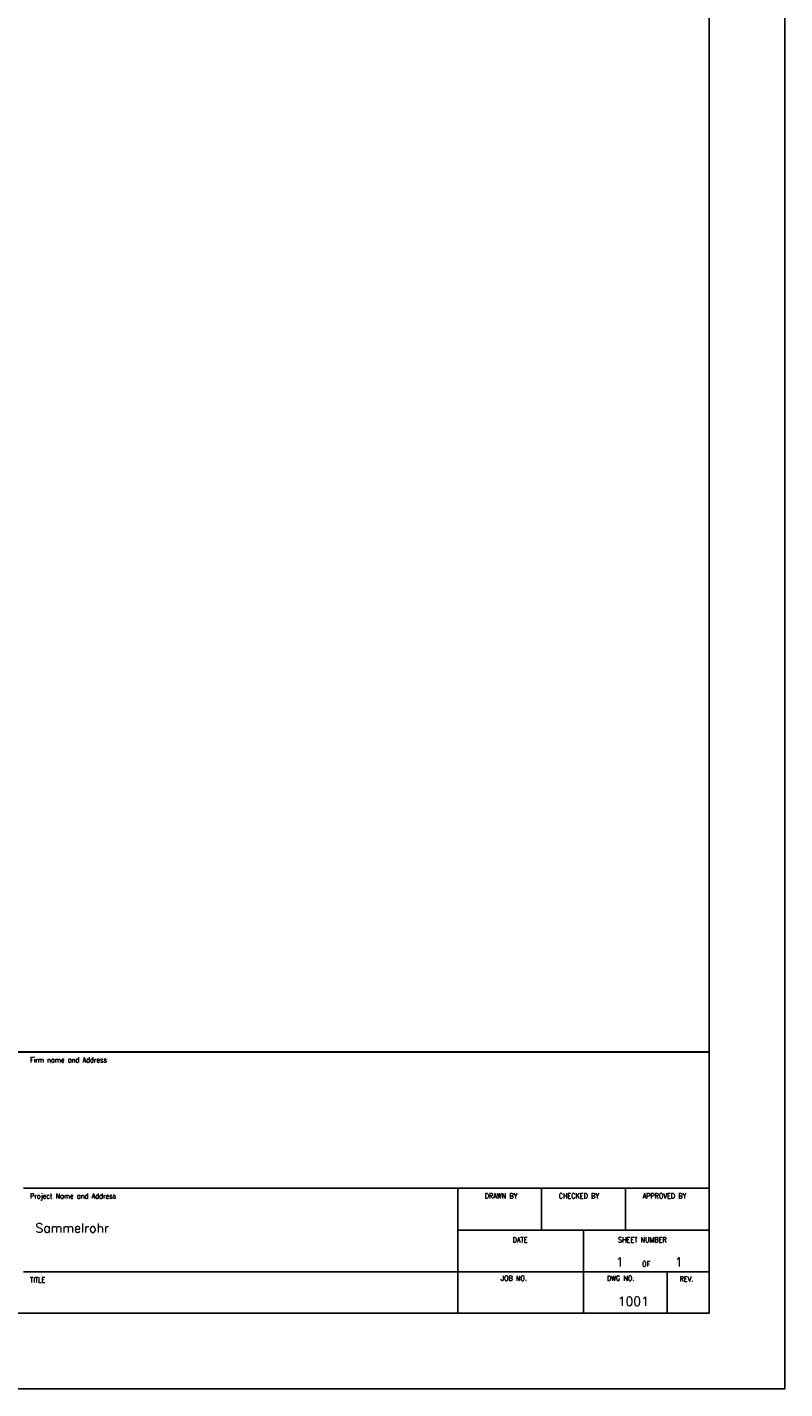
# Model space of a CAD drawing. Header units: millimetres. Extents: x 0 to 807, y 0 to 581.
# Tile 4 of 5: x 615 to 807, y 0 to 345. Entities that reach past the tile are written whole.
import ezdxf

# ---------------------------------------------------------------- set-up
doc = ezdxf.new("R2010")
doc.units = ezdxf.units.MM
doc.header["$MEASUREMENT"] = 0
doc.layers.get('0').update_dxf_attribs({"linetype": 'CONTINUOUS'})
doc.layers.add('BORDER', color=150, linetype='CONTINUOUS')
doc.layers.add('FRAME', color=7, linetype='CONTINUOUS')
doc.styles.add('MONOTXT', font='romans.shx', dxfattribs={"height": 2.4})
doc.styles.add('R8', font='romans', dxfattribs={"width": 0.8, "height": 0.125})

# ---------------------------------------------------------------- blocks, each defined once
blk = doc.blocks.new('Isogen Title Block')
for p, q in [((806.83, 0), (806.83, 581.21)), ((787.68, 19.15), (787.68, 562.06)), ((19.15, 19.15), (787.68, 19.15)), ((0, 0), (806.83, 0))]:
    blk.add_line(p, q)
at = {"layer": 'BORDER', "color": 7}
for p, q in [((787.68, 50.87), (613.83, 50.87)), ((723.98, 19.02), (723.98, 50.87)), ((745.21, 40.25), (745.21, 50.87)), ((766.44, 40.25), (766.44, 50.87)), ((787.68, 40.25), (723.98, 40.25)), ((755.83, 19.02), (755.83, 40.25)), ((787.68, 29.64), (613.83, 29.64)), ((777.06, 19.02), (777.06, 29.64))]:
    blk.add_line(p, q, dxfattribs=at)
at = {"layer": 'BORDER', "color": 7, "const_width": 0.5}
blk.add_lwpolyline([(787.68, 85.37), (416.46, 85.37), (416.46, 19.02)], dxfattribs=at)
at = {"layer": 'BORDER', "color": 7, "style": 'R8', "width": 0.9}
for s, height, p in [('Firm name and Address', 1.3271, (615.51, 82.72)), ('Project Name and Address', 1.3271, (615.51, 48.21)), ('DRAWN BY', 1.327, (730.78, 48.24)), ('CHECKED BY', 1.327, (749.54, 48.24)), ('APPROVED BY', 1.3271, (770.78, 48.24)), ('DATE', 1.327, (737.84, 37.13)), ('SHEET NUMBER', 1.3271, (764.56, 37.13)), ('OF', 1.327, (770.68, 31)), ('TITLE', 1.327, (615.51, 26.98)), ('JOB NO.', 1.327, (734.86, 27.35)), ('DWG NO.', 1.327, (761.74, 27.35)), ('REV.', 1.327, (780.16, 27.18))]:
    blk.add_text(s, height=height, dxfattribs=at).set_placement(p)

msp = doc.modelspace()

# ---------------------------------------------------------------- block references
msp.add_blockref('Isogen Title Block', (0, 0))

# ---------------------------------------------------------------- texts
at = {"layer": 'FRAME', "style": 'MONOTXT'}
for s, p in [('Sammelrohr', (616.9, 39.6)), ('1', (764, 31)), ('1', (779, 31)), ('1001', (764.5, 21))]:
    msp.add_text(s, height=2.3, dxfattribs=at).set_placement(p)

doc.saveas('drawing.dxf')
